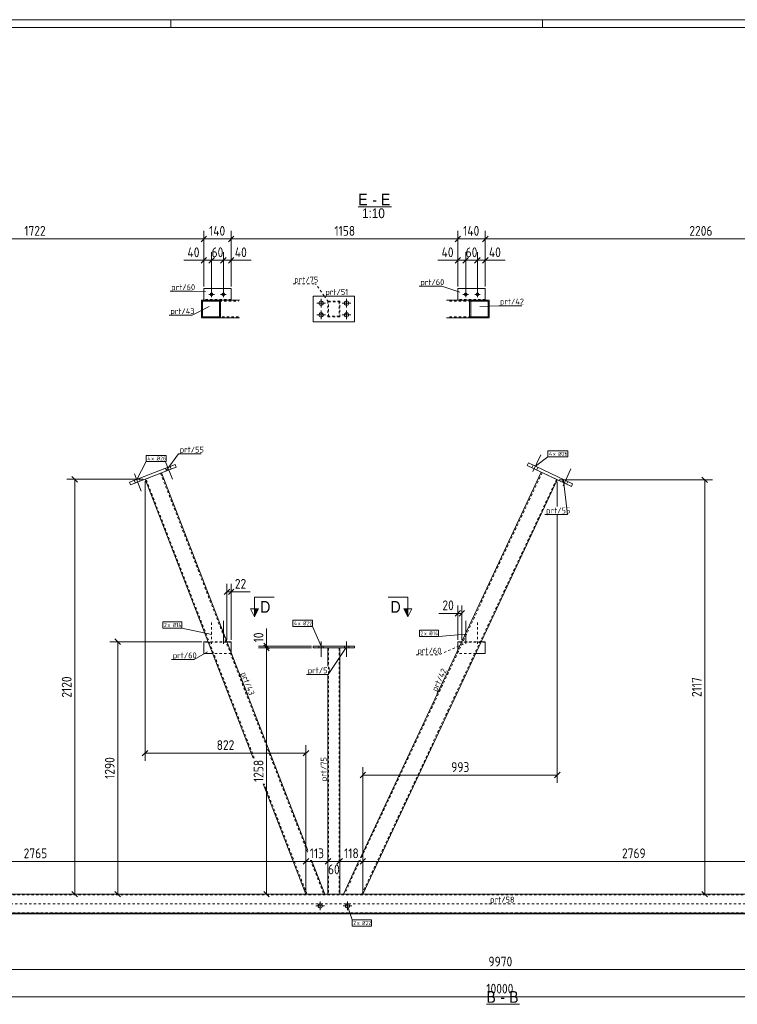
# Model space of a CAD drawing. Header units: millimetres. Extents: x 1 to 1188, y 1 to 840.
# Tile 3 of 6: x 351 to 718, y 337 to 840. Entities that reach past the tile are written whole.
import ezdxf

# ---------------------------------------------------------------- set-up
doc = ezdxf.new("R2010")
doc.units = ezdxf.units.MM
doc.header["$LTSCALE"] = 0.6
doc.linetypes.add('XKITLINE00', pattern=[0])
doc.linetypes.add('XKITLINE02', pattern=[4, 2, -2])
for name, color, linetype, lineweight in [('Bolt', 7, 'Continuous', 0), ('BoltMark', 3, 'Continuous', 0), ('DrawingSheet', 5, 'Continuous', 0), ('OtherObjectType', 1, 'Continuous', 0), ('Part', 2, 'Continuous', 0), ('PartMark', 3, 'Continuous', 0), ('Section', 6, 'Continuous', 0), ('Z-DIMENSIONS', 1, 'Continuous', 0)]:
    doc.layers.add(name, color=color, linetype=linetype, lineweight=lineweight)
doc.styles.add('ARIAL', font='ARIAL.TTF')
doc.styles.add('ISOCPEUR', font='ISOCPEUR.TTF')

msp = doc.modelspace()

# ---------------------------------------------------------------- hatches: boundary and pattern name
at = {"layer": 'Section'}
for points in [[(472.79, 538.97), (470.79, 534.97), (470.79, 538.97)], [(549.15, 538.97), (549.15, 534.97), (547.15, 538.97)]]:
    msp.add_hatch(color=6, dxfattribs=at).paths.add_polyline_path(points, flags=17)

# ---------------------------------------------------------------- linework, layer by layer
at = {"layer": 'Bolt', "color": 4, "linetype": 'XKITLINE00', "lineweight": 0}
for p, q in [((447.51, 699.66), (450.31, 699.66)), ((448.91, 701.06), (448.91, 698.26)), ((453.51, 699.66), (456.31, 699.66)), ((454.91, 701.06), (454.91, 698.26)), ((577.33, 699.66), (580.13, 699.66)), ((578.73, 701.06), (578.73, 698.26)), ((583.33, 699.66), (586.13, 699.66)), ((584.73, 701.06), (584.73, 698.26)), ((507.07, 695.16), (502.67, 695.16)), ((504.87, 697.36), (504.87, 692.96)), ((520.07, 695.16), (515.67, 695.16)), ((517.87, 697.36), (517.87, 692.96)), ((504.87, 691.36), (504.87, 686.96)), ((517.87, 691.36), (517.87, 686.96)), ((507.07, 689.16), (502.67, 689.16)), ((520.07, 689.16), (515.67, 689.16))]:
    msp.add_line(p, q, dxfattribs=at)
at = {"layer": 'Bolt', "color": 3, "linetype": 'XKITLINE00', "lineweight": 0}
for p, q in [((425.4, 614.06), (428.84, 605.21)), ((425.4, 614.06), (428.84, 605.21)), ((613.11, 609.09), (617.14, 617.69)), ((613.11, 609.09), (617.14, 617.69)), ((425.27, 610.8), (425.82, 609.4)), ((425.27, 610.8), (425.82, 609.4)), ((427.7, 611.74), (428.24, 610.34)), ((427.7, 611.74), (428.24, 610.34)), ((612.57, 611), (613.21, 612.36)), ((612.57, 611), (613.21, 612.36)), ((614.92, 609.89), (615.56, 611.25)), ((614.92, 609.89), (615.56, 611.25)), ((628.5, 601.87), (632.53, 610.47)), ((628.5, 601.87), (632.53, 610.47)), ((409.42, 604.65), (409.97, 603.25)), ((409.42, 604.65), (409.97, 603.25)), ((409.55, 607.92), (412.99, 599.06)), ((409.55, 607.92), (412.99, 599.06)), ((411.85, 605.59), (412.39, 604.19)), ((411.85, 605.59), (412.39, 604.19)), ((627.96, 603.78), (628.6, 605.14)), ((627.96, 603.78), (628.6, 605.14)), ((630.31, 602.67), (630.95, 604.03)), ((630.31, 602.67), (630.95, 604.03)), ((454.91, 521.15), (454.91, 532.9)), ((578.73, 521.15), (578.73, 532.9)), ((454.21, 521.9), (454.21, 522.2)), ((455.61, 521.9), (455.61, 522.2)), ((503.77, 519.97), (503.77, 518.97)), ((503.77, 519.97), (503.77, 518.97)), ((504.87, 522.22), (504.87, 514.47)), ((504.87, 522.22), (504.87, 514.47)), ((505.97, 519.97), (505.97, 518.97)), ((505.97, 519.97), (505.97, 518.97)), ((516.77, 519.97), (516.77, 518.97)), ((516.77, 519.97), (516.77, 518.97)), ((517.87, 522.22), (517.87, 514.47)), ((517.87, 522.22), (517.87, 514.47)), ((518.97, 519.97), (518.97, 518.97)), ((518.97, 519.97), (518.97, 518.97)), ((578.03, 521.9), (578.03, 522.2)), ((579.43, 521.9), (579.43, 522.2)), ((504.4, 384.99), (504.4, 389.39)), ((518.4, 384.99), (518.4, 389.39)), ((502.2, 387.19), (506.6, 387.19)), ((516.2, 387.19), (520.6, 387.19))]:
    msp.add_line(p, q, dxfattribs=at)
at = {"layer": 'Bolt', "color": 3, "linetype": 'XKITLINE02', "lineweight": 0}
for p, q in [((448.91, 521.15), (448.91, 532.9)), ((584.73, 521.15), (584.73, 532.9)), ((448.21, 521.9), (448.21, 522.2)), ((449.61, 521.9), (449.61, 522.2)), ((584.03, 521.9), (584.03, 522.2)), ((585.43, 521.9), (585.43, 522.2))]:
    msp.add_line(p, q, dxfattribs=at)
at = {"layer": 'Bolt', "color": 4, "linetype": 'XKITLINE00', "lineweight": 0}
for centre, radius in [((448.91, 699.66), 0.7), ((454.91, 699.66), 0.7), ((578.73, 699.66), 0.7), ((584.73, 699.66), 0.7), ((504.87, 695.16), 1.1), ((517.87, 695.16), 1.1), ((504.87, 689.16), 1.1), ((517.87, 689.16), 1.1)]:
    msp.add_circle(centre, radius, dxfattribs=at)
at = {"layer": 'Bolt', "color": 3, "linetype": 'XKITLINE00', "lineweight": 0}
for centre in [(504.4, 387.19), (518.4, 387.19)]:
    msp.add_circle(centre, 1.1, dxfattribs=at)
at = {"layer": 'BoltMark', "color": 7, "linetype": 'XKITLINE00', "lineweight": 0}
for p, q in [((620.75, 619.77), (630.88, 619.77)), ((620.75, 616.57), (620.75, 619.77)), ((630.88, 616.57), (630.88, 619.77)), ((410.64, 605.12), (415.5, 614.21)), ((415.5, 617.41), (425.63, 617.41)), ((415.5, 614.21), (415.5, 617.41)), ((415.5, 614.21), (425.63, 614.21)), ((425.63, 614.21), (425.63, 617.41)), ((614.38, 611.8), (620.75, 616.57)), ((620.75, 616.57), (630.88, 616.57)), ((423.97, 532.3), (433.76, 532.3)), ((423.97, 529.1), (423.97, 532.3)), ((423.97, 529.1), (433.76, 529.1)), ((433.76, 529.1), (433.76, 532.3)), ((449.01, 525.8), (433.76, 529.1)), ((490.4, 533.2), (500.54, 533.2)), ((490.4, 530), (490.4, 533.2)), ((490.4, 530), (500.54, 530)), ((500.54, 530), (500.54, 533.2)), ((504.87, 519.97), (500.54, 530)), ((555.06, 528.07), (564.85, 528.07)), ((555.06, 524.87), (555.06, 528.07)), ((555.06, 524.87), (564.85, 524.87)), ((564.85, 524.87), (564.85, 528.07)), ((578.73, 526.05), (564.85, 524.87)), ((518.4, 387.19), (520.72, 380.1)), ((520.72, 380.1), (530.69, 380.1)), ((520.72, 376.9), (520.72, 380.1)), ((530.69, 376.9), (530.69, 380.1)), ((520.72, 376.9), (530.69, 376.9))]:
    msp.add_line(p, q, dxfattribs=at)
at = {"layer": 'DrawingSheet', "color": 2, "linetype": 'XKITLINE00', "lineweight": 0}
for p, q in [((1188, 840), (1, 840)), ((428, 836), (428, 840)), ((618, 836), (618, 840))]:
    msp.add_line(p, q, dxfattribs=at)
at = {"layer": 'DrawingSheet', "color": 3, "linetype": 'XKITLINE00', "lineweight": 0}
msp.add_line((1184, 836), (5, 836), dxfattribs=at)
at = {"layer": 'OtherObjectType', "color": 6, "linetype": 'XKITLINE00', "lineweight": 0}
for p, q in [((523.87, 744.35), (540.81, 744.35)), ((589.35, 336.92), (606.29, 336.92))]:
    msp.add_line(p, q, dxfattribs=at)
at = {"layer": 'Part', "color": 2, "linetype": 'XKITLINE00', "lineweight": 0}
for p, q in [((444.91, 702.66), (444.91, 696.66)), ((444.91, 702.66), (458.91, 702.66)), ((458.91, 702.66), (458.91, 696.66)), ((574.73, 702.66), (574.73, 696.66)), ((574.73, 702.66), (588.73, 702.66)), ((588.73, 702.66), (588.73, 696.66)), ((443.79, 687.66), (443.79, 696.66)), ((456.73, 696.66), (443.79, 696.66)), ((444.32, 688.16), (444.32, 696.16)), ((444.32, 696.16), (452.9, 696.16)), ((452.9, 688.16), (452.9, 696.16)), ((453.44, 687.66), (453.44, 696.66)), ((458.91, 696.66), (456.73, 696.66)), ((463.17, 696.66), (458.91, 696.66)), ((500.87, 685.66), (500.87, 698.66)), ((500.87, 698.66), (521.87, 698.66)), ((521.87, 698.66), (521.87, 685.66)), ((574.73, 696.66), (568.97, 696.66)), ((576.76, 696.66), (574.73, 696.66)), ((590.69, 696.66), (576.76, 696.66)), ((580.75, 687.66), (580.75, 696.66)), ((590.14, 696.16), (581.3, 696.16)), ((581.3, 696.16), (581.3, 688.16)), ((590.14, 688.16), (590.14, 696.16)), ((590.69, 696.66), (590.69, 687.66)), ((463.17, 687.66), (443.79, 687.66)), ((452.9, 688.16), (444.32, 688.16)), ((521.87, 685.66), (500.87, 685.66)), ((590.69, 687.66), (568.97, 687.66)), ((581.3, 688.16), (590.14, 688.16)), ((406.91, 603.67), (430.22, 612.71)), ((430.76, 611.31), (407.45, 602.28)), ((430.22, 612.71), (430.76, 611.31)), ((524.93, 411.71), (617.37, 608.75)), ((610.76, 613.5), (610.12, 612.15)), ((610.12, 612.15), (632.76, 601.53)), ((633.39, 602.89), (610.76, 613.5)), ((470.16, 462.67), (414.91, 605.17)), ((498.08, 415.56), (423.3, 608.42)), ((625.52, 604.93), (526.18, 393.19)), ((407.45, 602.28), (406.91, 603.67)), ((632.76, 601.53), (633.39, 602.89)), ((444.91, 522.2), (444.91, 516.2)), ((444.91, 522.2), (447.08, 522.2)), ((458.91, 522.2), (456.73, 522.2)), ((458.91, 522.2), (458.91, 516.59)), ((521.87, 519.97), (500.87, 519.97)), ((500.87, 519.97), (500.87, 518.97)), ((500.87, 518.97), (521.87, 518.97)), ((508.37, 518.97), (508.37, 509.64)), ((514.37, 518.97), (514.37, 409.36)), ((521.87, 518.97), (521.87, 519.97)), ((574.73, 522.2), (574.73, 517.87)), ((576.76, 522.2), (574.73, 522.2)), ((588.73, 522.2), (586.71, 522.2)), ((588.73, 522.2), (588.73, 516.2)), ((449.4, 516.2), (444.91, 516.2)), ((588.73, 516.2), (583.89, 516.2)), ((508.37, 505.44), (508.37, 409.36)), ((497.1, 393.19), (475.27, 449.5)), ((506.75, 393.19), (500.02, 410.56)), ((516.24, 393.19), (524.39, 410.56)), ((508.37, 402.36), (508.37, 393.19)), ((514.37, 402.36), (514.37, 393.19)), ((1094.9, 393.19), (214.36, 393.19)), ((1094.9, 383.19), (214.36, 383.19))]:
    msp.add_line(p, q, dxfattribs=at)
at = {"layer": 'Part', "color": 7, "linetype": 'XKITLINE02', "lineweight": 0}
for p, q in [((458.91, 696.96), (444.91, 696.96)), ((456.73, 696.66), (444.91, 696.66)), ((452.9, 696.16), (462.64, 696.16)), ((458.91, 696.66), (456.73, 696.66)), ((514.37, 696.16), (508.37, 696.16)), ((508.37, 696.16), (508.37, 688.16)), ((508.67, 688.46), (508.67, 695.86)), ((508.67, 695.86), (514.07, 695.86)), ((514.07, 695.86), (514.07, 688.46)), ((514.37, 688.16), (514.37, 696.16)), ((581.3, 696.16), (569.52, 696.16)), ((588.73, 696.96), (574.73, 696.96)), ((576.76, 696.66), (574.73, 696.66)), ((588.73, 696.66), (576.76, 696.66)), ((462.64, 688.16), (452.9, 688.16)), ((508.37, 688.16), (514.37, 688.16)), ((514.07, 688.46), (508.67, 688.46)), ((581.3, 688.16), (569.52, 688.16)), ((617.37, 608.75), (625.52, 604.93)), ((423.3, 608.42), (414.91, 605.17)), ((470.7, 462.67), (415.37, 605.35)), ((422.83, 608.24), (498.08, 414.18)), ((617.82, 608.54), (516.79, 393.19)), ((625.06, 605.14), (525.63, 393.19)), ((458.91, 521.9), (444.91, 521.9)), ((456.73, 522.2), (447.08, 522.2)), ((514.37, 518.97), (508.37, 518.97)), ((508.67, 518.97), (508.67, 409.36)), ((514.07, 518.97), (514.07, 409.36)), ((588.73, 521.9), (574.73, 521.9)), ((586.71, 522.2), (576.76, 522.2)), ((458.91, 516.2), (449.4, 516.2)), ((458.91, 516.59), (458.91, 516.2)), ((574.73, 517.87), (574.73, 516.2)), ((583.89, 516.2), (574.73, 516.2)), ((497.64, 393.19), (475.8, 449.5)), ((499.48, 410.56), (506.22, 393.19)), ((508.67, 402.36), (508.67, 393.19)), ((514.07, 402.36), (514.07, 393.19)), ((1094.9, 392.79), (97.9, 392.79)), ((506.75, 393.19), (497.1, 393.19)), ((514.37, 393.19), (508.37, 393.19)), ((526.18, 393.19), (516.24, 393.19)), ((1088.9, 388.19), (103.9, 388.19)), ((1094.9, 383.59), (97.9, 383.59)), ((103.9, 383.49), (1088.9, 383.49)), ((1088.9, 383.19), (103.9, 383.19))]:
    msp.add_line(p, q, dxfattribs=at)
at = {"layer": 'PartMark', "color": 7, "linetype": 'XKITLINE02', "lineweight": 0}
for p, q in [((490.53, 705.1), (502.04, 705.1)), ((506.47, 698.86), (502.04, 705.1)), ((508.54, 695.94), (506.54, 698.76)), ((577.56, 520.97), (565, 515.5)), ((553.49, 515.5), (565, 515.5)), ((590.64, 388.29), (602.15, 388.29))]:
    msp.add_line(p, q, dxfattribs=at)
at = {"layer": 'PartMark', "color": 7, "linetype": 'XKITLINE00', "lineweight": 0}
for p, q in [((427.67, 701.22), (439.18, 701.22)), ((445.76, 701.09), (439.18, 701.22)), ((554.96, 703.81), (566.47, 703.81)), ((575.73, 700.75), (566.47, 703.81)), ((506.47, 698.76), (517.47, 698.76)), ((447.72, 693.43), (439.03, 689)), ((585.97, 693.39), (595.63, 693.88)), ((595.63, 693.88), (607.4, 693.88)), ((427.26, 689), (439.03, 689)), ((425.98, 609.94), (431.98, 618.23)), ((431.98, 618.23), (443.49, 618.23)), ((628.71, 604.55), (630.78, 587.13)), ((619.26, 587.13), (630.78, 587.13)), ((517.64, 519.2), (508.44, 505.44)), ((446.73, 517.01), (439.97, 513.1)), ((428.46, 513.1), (439.97, 513.1)), ((462.99, 506.33), (467.25, 495.36)), ((497.44, 505.44), (508.44, 505.44)), ((564.21, 495.69), (569.21, 506.34)), ((508.27, 450.33), (508.27, 461.84))]:
    msp.add_line(p, q, dxfattribs=at)
at = {"layer": 'Section', "color": 6, "linetype": 'XKITLINE00', "lineweight": 0}
for p, q in [((470.79, 544.97), (480.79, 544.97)), ((470.79, 544.97), (470.79, 534.97)), ((549.15, 544.97), (539.15, 544.97)), ((549.15, 544.97), (549.15, 534.97)), ((470.79, 534.97), (468.79, 538.97)), ((472.79, 538.97), (468.79, 538.97)), ((470.79, 534.97), (472.79, 538.97)), ((547.15, 538.97), (551.15, 538.97)), ((549.15, 534.97), (547.15, 538.97)), ((551.15, 538.97), (549.15, 534.97))]:
    msp.add_line(p, q, dxfattribs=at)
at = {"layer": 'Z-DIMENSIONS', "color": 7, "linetype": 'XKITLINE00', "lineweight": 0}
for p, q in [((444.91, 703.66), (444.91, 732.1)), ((444.91, 703.66), (444.91, 732.1)), ((458.91, 703.66), (458.91, 732.1)), ((458.91, 703.66), (458.91, 732.1)), ((574.73, 703.66), (574.73, 732.1)), ((574.73, 703.66), (574.73, 732.1)), ((588.73, 703.66), (588.73, 732.1)), ((588.73, 703.66), (588.73, 732.1)), ((272.68, 728), (444.91, 728)), ((446.32, 729.41), (443.49, 726.58)), ((446.32, 729.41), (443.49, 726.58)), ((444.91, 728), (458.91, 728)), ((460.32, 729.41), (457.49, 726.58)), ((460.32, 729.41), (457.49, 726.58)), ((458.91, 728), (574.73, 728)), ((576.15, 729.41), (573.32, 726.58)), ((576.15, 729.41), (573.32, 726.58)), ((574.73, 728), (588.73, 728)), ((590.15, 729.41), (587.32, 726.58)), ((590.15, 729.41), (587.32, 726.58)), ((588.73, 728), (809.37, 728)), ((444.91, 703.66), (444.91, 721.15)), ((448.91, 700.66), (448.91, 721.15)), ((454.91, 700.66), (454.91, 721.15)), ((458.91, 703.66), (458.91, 721.15)), ((574.73, 703.66), (574.73, 721.15)), ((578.73, 700.66), (578.73, 721.15)), ((584.73, 700.66), (584.73, 721.15)), ((588.73, 703.66), (588.73, 721.15)), ((444.91, 717.05), (434.71, 717.05)), ((444.91, 717.05), (434.71, 717.05)), ((446.32, 718.47), (443.49, 715.64)), ((444.91, 717.05), (448.91, 717.05)), ((450.32, 718.47), (447.49, 715.64)), ((449.51, 717.65), (447.49, 715.64)), ((448.91, 700.66), (448.91, 717.65)), ((448.91, 717.05), (454.91, 717.05)), ((456.32, 718.47), (453.49, 715.64)), ((455.51, 717.65), (453.49, 715.64)), ((454.91, 700.66), (454.91, 717.65)), ((454.91, 717.05), (458.91, 717.05)), ((456.32, 718.47), (455.92, 718.06)), ((460.32, 718.47), (457.49, 715.64)), ((458.91, 717.05), (469.1, 717.05)), ((458.91, 717.05), (469.1, 717.05)), ((574.73, 717.05), (564.54, 717.05)), ((574.73, 717.05), (564.54, 717.05)), ((576.15, 718.47), (573.32, 715.64)), ((574.73, 717.05), (578.73, 717.05)), ((580.15, 718.47), (577.32, 715.64)), ((579.33, 717.65), (577.32, 715.64)), ((578.73, 700.66), (578.73, 717.65)), ((578.73, 717.05), (584.73, 717.05)), ((586.15, 718.47), (583.32, 715.64)), ((585.33, 717.65), (583.32, 715.64)), ((584.73, 700.66), (584.73, 717.65)), ((584.73, 717.05), (588.73, 717.05)), ((586.15, 718.47), (585.74, 718.06)), ((590.15, 718.47), (587.32, 715.64)), ((588.73, 717.05), (598.93, 717.05)), ((588.73, 717.05), (598.93, 717.05)), ((413.91, 605.17), (374.85, 605.17)), ((377.54, 606.58), (380.37, 603.75)), ((378.95, 393.19), (378.95, 605.17)), ((414.91, 604.17), (414.91, 461.25)), ((625.52, 603.93), (625.52, 591.33)), ((626.52, 604.93), (704.9, 604.93)), ((699.48, 606.34), (702.31, 603.51)), ((700.9, 393.19), (700.9, 604.93)), ((625.52, 587.13), (625.52, 450.04)), ((458.14, 549.06), (455.32, 546.23)), ((456.73, 523.2), (456.73, 551.75)), ((460.32, 549.06), (457.49, 546.23)), ((458.91, 523.2), (458.91, 551.75)), ((456.73, 547.65), (458.91, 547.65)), ((458.91, 547.65), (468.67, 547.65)), ((458.91, 547.65), (468.67, 547.65)), ((574.73, 523.2), (574.73, 540.77)), ((576.76, 523.2), (576.76, 540.77)), ((574.73, 536.67), (564.97, 536.67)), ((574.73, 536.67), (564.97, 536.67)), ((576.15, 538.09), (573.32, 535.26)), ((574.73, 536.67), (576.76, 536.67)), ((578.18, 538.09), (575.35, 535.26)), ((476.98, 519.97), (476.98, 528.88)), ((476.98, 519.97), (476.98, 528.88)), ((399.53, 523.62), (402.36, 520.79)), ((443.91, 522.2), (396.84, 522.2)), ((400.94, 393.19), (400.94, 522.2)), ((499.87, 519.97), (472.88, 519.97)), ((499.87, 518.97), (472.88, 518.97)), ((499.87, 518.97), (472.88, 518.97)), ((475.56, 521.39), (478.39, 518.56)), ((475.56, 520.39), (478.39, 517.56)), ((475.56, 520.39), (478.39, 517.56)), ((476.98, 518.97), (476.98, 519.97)), ((476.98, 393.19), (476.98, 518.97)), ((497.1, 394.19), (497.1, 469.35)), ((416.32, 466.67), (413.49, 463.84)), ((414.91, 465.25), (497.1, 465.25)), ((498.51, 466.67), (495.69, 463.84)), ((526.18, 394.19), (526.18, 458.14)), ((527.6, 455.45), (524.77, 452.62)), ((526.18, 454.04), (625.52, 454.04)), ((626.93, 455.45), (624.1, 452.62)), ((497.1, 394.19), (497.1, 414.06)), ((497.1, 394.19), (497.1, 414.06)), ((508.37, 409.36), (508.37, 414.06)), ((508.37, 394.19), (508.37, 413.96)), ((514.37, 409.36), (514.37, 414.06)), ((514.37, 394.19), (514.37, 413.96)), ((526.18, 394.19), (526.18, 414.06)), ((526.18, 394.19), (526.18, 414.06)), ((220.62, 409.96), (497.1, 409.96)), ((498.51, 411.37), (495.69, 408.54)), ((498.08, 410.94), (495.69, 408.54)), ((497.1, 409.96), (508.37, 409.96)), ((509.78, 411.37), (506.95, 408.54)), ((507.36, 408.95), (506.95, 408.54)), ((509.78, 411.37), (507.77, 409.36)), ((508.37, 409.96), (514.37, 409.96)), ((515.62, 411.21), (512.95, 408.54)), ((515.78, 411.37), (513.77, 409.36)), ((514.37, 409.96), (526.18, 409.96)), ((527.6, 411.37), (524.77, 408.54)), ((527.6, 411.37), (524.77, 408.54)), ((526.18, 409.96), (803.07, 409.96)), ((508.37, 394.19), (508.37, 402.36)), ((514.37, 394.19), (514.37, 402.36)), ((1087.15, 393.19), (103.42, 393.19)), ((496.1, 393.19), (374.85, 393.19)), ((377.54, 394.61), (380.37, 391.78)), ((437.07, 393.19), (396.84, 393.19)), ((399.53, 394.61), (402.36, 391.78)), ((496.1, 393.19), (472.88, 393.19)), ((475.56, 394.61), (478.39, 391.78)), ((527.18, 393.19), (704.9, 393.19)), ((699.48, 394.61), (702.31, 391.78)), ((97.9, 354.65), (1094.9, 354.65)), ((96.4, 340.81), (1096.4, 340.81))]:
    msp.add_line(p, q, dxfattribs=at)
at = {"layer": 'Z-DIMENSIONS', "color": 3}
for p in [(444.91, 728), (444.91, 728), (458.91, 728), (458.91, 728), (574.73, 728), (574.73, 728), (588.73, 728), (588.73, 728), (444.91, 717.05), (448.91, 717.05), (448.91, 717.05), (454.91, 717.05), (454.91, 717.05), (458.91, 717.05), (574.73, 717.05), (578.73, 717.05), (578.73, 717.05), (584.73, 717.05), (584.73, 717.05), (588.73, 717.05), (378.95, 605.17), (700.9, 604.93), (456.73, 547.65), (458.91, 547.65), (574.73, 536.67), (576.76, 536.67), (400.94, 522.2), (476.98, 519.97), (476.98, 518.97), (476.98, 518.97), (414.91, 465.25), (497.1, 465.25), (526.18, 454.04), (625.52, 454.04), (497.1, 409.96), (497.1, 409.96), (508.37, 409.96), (508.37, 409.96), (514.37, 409.96), (514.37, 409.96), (526.18, 409.96), (526.18, 409.96), (378.95, 393.19), (400.94, 393.19), (476.98, 393.19), (700.9, 393.19)]:
    msp.add_point(p, dxfattribs=at)

# ---------------------------------------------------------------- texts
at = {"layer": 'BoltMark', "color": 3, "style": 'ISOCPEUR', "width": 0.85}
for s, p in [('4', (621.35, 617.17)), ('x Ø', (623.32, 617.17)), ('26', (627.88, 617.17)), ('4', (416.1, 614.81)), ('x Ø', (418.07, 614.81)), ('26', (422.63, 614.81)), ('2', (424.57, 529.7)), ('x Ø', (426.38, 529.7)), ('14', (430.93, 529.7)), ('4', (491, 530.6)), ('x Ø', (492.98, 530.6)), ('22', (497.53, 530.6)), ('2', (555.66, 525.47)), ('x Ø', (557.47, 525.47)), ('14', (562.02, 525.47)), ('2', (521.32, 377.5)), ('x Ø', (523.13, 377.5)), ('22', (527.68, 377.5))]:
    msp.add_text(s, height=2, dxfattribs=at).set_placement(p)
at = {"layer": 'OtherObjectType', "color": 6, "style": 'ARIAL', "width": 0.85}
for s, height, p in [('E', 6, (523.87, 745.1)), ('E', 6, (535.47, 745.1)), ('-', 6, (531.01, 745.1)), ('1:10', 5, (525.85, 738.6)), ('B', 6, (589.35, 337.67)), ('B', 6, (600.95, 337.67)), ('-', 6, (596.49, 337.67))]:
    msp.add_text(s, height=height, dxfattribs=at).set_placement(p)
at = {"layer": 'PartMark', "color": 3, "style": 'ISOCPEUR', "width": 0.85}
for s, p in [('prt/60', (428.27, 701.82)), ('prt/75', (491.13, 705.7)), ('prt/60', (555.56, 704.41)), ('prt/51', (507.07, 699.36)), ('prt/42', (596.23, 694.48)), ('prt/43', (427.86, 689.6)), ('prt/55', (432.58, 618.83)), ('prt/55', (619.86, 587.73)), ('prt/60', (554.09, 516.1)), ('prt/60', (429.06, 513.7)), ('prt/51', (498.04, 506.04)), ('prt/58', (591.24, 388.89))]:
    msp.add_text(s, height=3, dxfattribs=at).set_placement(p)
for s, rotation, p in [('prt/43', -68.8065, (463.77, 505.99)), ('prt/42', 64.8646, (563.93, 496.48)), ('prt/75', 90.0002, (507.67, 450.93))]:
    msp.add_text(s, height=3, rotation=rotation, dxfattribs=at).set_placement(p)
at = {"layer": 'Section', "color": 6, "style": 'ARIAL', "width": 0.85}
for p in [(473.79, 536.97), (540.38, 536.97)]:
    msp.add_text('D', height=6, dxfattribs=at).set_placement(p)
at = {"layer": 'Z-DIMENSIONS', "color": 3, "style": 'ISOCPEUR', "width": 0.85}
for s, p in [('1722', (353.21, 729.6)), ('140', (447.61, 729.6)), ('1158', (511.66, 729.6)), ('140', (577.44, 729.6)), ('2206', (693.03, 729.6)), ('40', (436.59, 718.65)), ('60', (448.9, 718.65)), ('40', (460.78, 718.65)), ('40', (566.41, 718.65)), ('60', (578.72, 718.65)), ('40', (590.61, 718.65)), ('22', (460.78, 549.25)), ('20', (566.84, 538.27)), ('822', (451.49, 466.85)), ('993', (571.34, 455.64)), ('2765', (352.85, 411.56)), ('113', (499.08, 411.56)), ('118', (516.62, 411.56)), ('2769', (658.61, 411.56)), ('60', (508.36, 403.36)), ('9970', (590.38, 356.25)), ('10000', (589.31, 342.41))]:
    msp.add_text(s, height=5, dxfattribs=at).set_placement(p)
for s, p in [('10', (475.38, 521.85)), ('2120', (377.35, 493.6)), ('2117', (699.3, 493.9)), ('1290', (399.34, 452.11)), ('1258', (475.38, 450.5))]:
    msp.add_text(s, height=5, rotation=90.0002, dxfattribs=at).set_placement(p)

doc.saveas('drawing.dxf')
